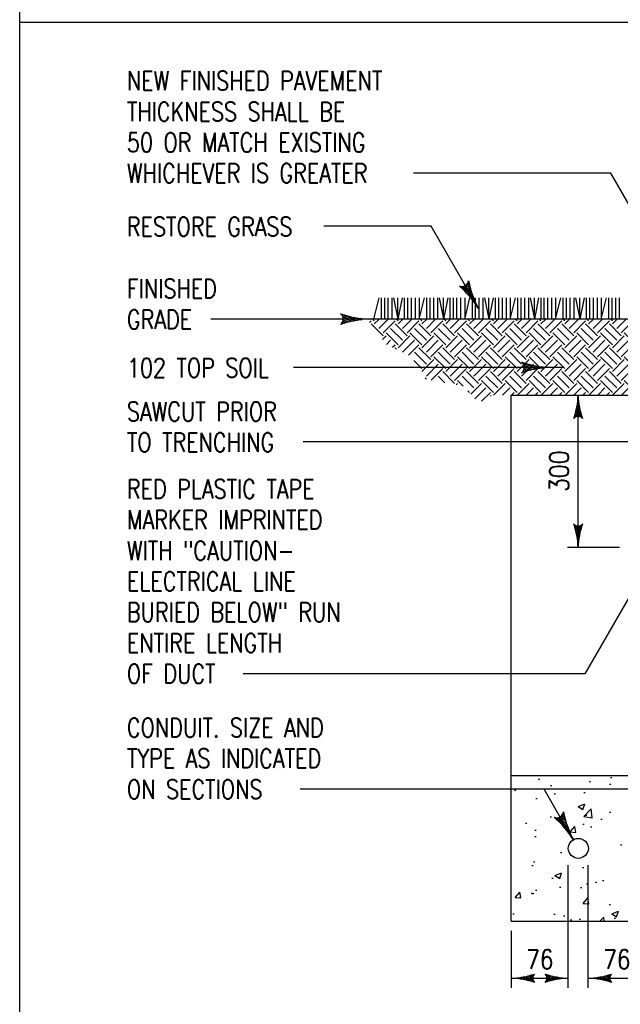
# Paper-space layout 'E-313' of a CAD drawing. Header units: millimetres. Extents: x 26 to 826, y 19 to 575.
# Tile 2 of 7: x 26 to 121, y 124 to 280. Entities that reach past the tile are written whole.
import ezdxf
from ezdxf.enums import TextEntityAlignment as Align

# ---------------------------------------------------------------- set-up
doc = ezdxf.new("R2010")
doc.units = ezdxf.units.MM
for name, color, linetype in [('D-DETL-DIMS', 1, 'Continuous'), ('D-DETL-LW38-LLN', 4, 'Continuous'), ('D-DETL-PATT', 1, 'Continuous'), ('D-DETL-TEXT', 2, 'Continuous'), ('G-SYMB-LW70', 6, 'Continuous')]:
    doc.layers.add(name, color=color, linetype=linetype)
doc.styles.add('ROMANS', font='ROMANS.shx', dxfattribs={"width": 0.8})

psp = doc.layouts.new('E-313')

# ---------------------------------------------------------------- hatches: boundary and pattern name
at = {"layer": 'D-DETL-PATT'}
h = psp.add_hatch(dxfattribs=at)
h.set_pattern_fill('EARTH', color=256, scale=10.629921, angle=45, style=0)
h.set_pattern_definition([(45, (-1250.3853, -397.4514), (3e-16, 3.7582447), [2.65748, -2.65748]), (45, (-1251.09, -396.7468), (3e-16, 3.7582447), [2.65748, -2.65748]), (45, (-1251.7947, -396.042), (3e-16, 3.7582447), [2.65748, -2.65748]), (135, (-1251.7947, -395.5723), (-3.7582447, 8e-16), [2.65748, -2.65748]), (135, (-1251.09, -394.8676), (-3.7582447, 8e-16), [2.65748, -2.65748]), (135, (-1250.3853, -394.163), (-3.7582447, 8e-16), [2.65748, -2.65748])])
h.paths.add_polyline_path([(128.05, 232.35), (81.21, 232.35), (84.31, 228.37), (88.18, 226.49), (90.56, 222.87), (96.55, 221.75), (98.8, 219.13), (101.19, 220.35), (128.05, 220.35)])
h = psp.add_hatch(dxfattribs=at)
h.set_pattern_fill('AR-CONC', color=256, scale=1.5, style=0)
h.set_pattern_definition([(50, (-1191.712, -233.919), (10.7589, -0.94128), [1.125, -12.375]), (355, (-1191.712, -233.919), (-2.08127, 11.28288), [0.9, -9.9]), (100.4514, (-1190.816, -233.998), (8.67764, 10.34159), [0.9561, -10.51713]), (46.1842, (-1191.712, -230.919), (16.00862, -2.48279), [1.6875, -18.5625]), (96.6356, (-1190.378, -231.126), (14.01994, 14.61177), [1.43415, -15.7757]), (351.1842, (-1191.712, -230.92), (14.01993, 14.61178), [1.35, -14.85]), (21, (-1190.212, -231.669), (8.953606, -6.039283), [1.125, -12.375]), (326, (-1190.212, -231.669), (3.64973, 10.87725), [0.9, -9.9]), (71.4514, (-1189.466, -232.173), (12.60334, 4.83796), [0.9561, -10.51713]), (37.5, (-1191.7123, -233.9192), (0.182398, 4.993408), [0, -9.78, 0, -10.05, 0, -9.9375]), (7.5, (-1191.7123, -233.919), (3.946043, 5.916176), [0, -5.73, 0, -9.555, 0, -3.7875]), (327.5, (-1195.0573, -233.9192), (8.007337, -0.338323), [0, -3.75, 0, -11.7, 0, -15.525]), (317.5, (-1196.557, -233.919), (8.747793, 1.501575), [0, -4.875, 0, -7.77, 0, -11.025])])
edge = h.paths.add_edge_path(flags=16)
edge.add_arc((140.6, 148.86), 2.49, 0, 360)
edge = h.paths.add_edge_path(flags=16)
edge.add_arc((127.13, 148.86), 1.97, 0, 360)
edge = h.paths.add_edge_path(flags=16)
edge.add_arc((114.59, 148.86), 1.58, 0, 360)
h.paths.add_polyline_path([(152.09, 137.37), (152.09, 160.35), (104.01, 160.35), (104.01, 137.37)])

# ---------------------------------------------------------------- linework, layer by layer
at = {"layer": 'D-DETL-DIMS'}
for p, q in [((114.56, 196.35), (114.56, 220.35)), ((112.89, 196.35), (121.11, 196.35)), ((113.01, 126.87), (113.01, 146.22)), ((116.16, 126.87), (116.16, 146.22)), ((104.01, 135.87), (104.01, 126.87)), ((104.01, 128.37), (113.01, 128.37)), ((116.16, 128.37), (125.16, 128.37))]:
    psp.add_line(p, q, dxfattribs=at)
for centre, radius, start, end in [((101.56, 220.81), 13.01, 341.4375, 357.9709), ((127.41, 220.81), 13.01, 186.499, 197.6496), ((127.56, 220.81), 13.01, 182.0291, 198.5625), ((126.71, 220.81), 13.01, 194.8623, 197.2541), ((126.89, 220.81), 13.01, 193.1975, 197.0694), ((127.08, 220.81), 13.01, 191.1984, 197.0585), ((127.25, 220.81), 13.01, 189.0641, 197.2397), ((114.56, 216.15), 0.843, 37.541, 142.459), ((126.4, 220.81), 13.01, 197.2703, 197.9184), ((126.4, 220.81), 13.01, 197.2703, 197.9144), ((126.4, 220.81), 13.01, 197.2703, 197.9144), ((126.55, 220.81), 13.01, 196.1608, 197.5423), ((101.56, 195.89), 13.01, 2.0291, 18.5625), ((114.56, 200.54), 0.843, 217.541, 322.459), ((126.4, 195.89), 13.01, 162.0856, 162.7297), ((126.4, 195.89), 13.01, 162.0856, 162.7297), ((126.4, 195.89), 13.01, 162.0816, 162.7297), ((126.55, 195.89), 13.01, 162.4577, 163.8392), ((126.71, 195.89), 13.01, 162.7459, 165.1377), ((126.89, 195.89), 13.01, 162.9306, 166.8025), ((127.08, 195.89), 13.01, 162.9415, 168.8016), ((127.25, 195.89), 13.01, 162.7603, 170.9359), ((127.41, 195.89), 13.01, 162.3504, 173.501), ((127.56, 195.89), 13.01, 161.4375, 177.9709), ((103.55, 141.37), 13.01, 272.0291, 288.5625), ((108.21, 128.37), 0.843, 127.541, 232.459), ((103.55, 116.52), 13.01, 72.0856, 72.7297), ((103.55, 116.52), 13.01, 72.0856, 72.7297), ((103.55, 116.52), 13.01, 72.0816, 72.7297), ((108.82, 128.37), 0.843, 307.541, 52.459), ((113.47, 141.37), 13.01, 251.4375, 267.9709), ((113.47, 116.52), 13.01, 107.2703, 107.9184), ((113.47, 116.52), 13.01, 107.2703, 107.9144), ((113.47, 116.52), 13.01, 107.2703, 107.9144), ((115.7, 141.37), 13.01, 272.0291, 288.5625), ((120.36, 128.37), 0.843, 127.541, 232.459), ((115.7, 116.52), 13.01, 72.0856, 72.7297), ((115.7, 116.52), 13.01, 72.0856, 72.7297), ((115.7, 116.52), 13.01, 72.0816, 72.7297), ((103.55, 115.37), 13.01, 71.4375, 87.9709), ((103.55, 115.52), 13.01, 72.3504, 83.501), ((103.55, 115.67), 13.01, 72.7603, 80.9359), ((103.55, 115.84), 13.01, 72.9415, 78.8016), ((103.55, 116.04), 13.01, 72.9306, 76.8025), ((103.55, 116.22), 13.01, 72.7459, 75.1377), ((103.55, 116.38), 13.01, 72.4577, 73.8392), ((113.47, 115.37), 13.01, 92.0291, 108.5625), ((113.47, 115.52), 13.01, 96.499, 107.6496), ((113.47, 116.38), 13.01, 106.1608, 107.5423), ((113.47, 116.22), 13.01, 104.8623, 107.2541), ((113.47, 115.67), 13.01, 99.0641, 107.2397), ((113.47, 116.04), 13.01, 103.1975, 107.0694), ((113.47, 115.84), 13.01, 101.1984, 107.0585), ((115.7, 115.37), 13.01, 71.4375, 87.9709), ((115.7, 115.52), 13.01, 72.3504, 83.501), ((115.7, 115.67), 13.01, 72.7603, 80.9359), ((115.7, 115.84), 13.01, 72.9415, 78.8016), ((115.7, 116.04), 13.01, 72.9306, 76.8025), ((115.7, 116.22), 13.01, 72.7459, 75.1377), ((115.7, 116.38), 13.01, 72.4577, 73.8392)]:
    psp.add_arc(centre, radius, start, end, dxfattribs=at)
at = {"layer": 'D-DETL-LW38-LLN'}
for p, q in [((128.05, 232.35), (81.66, 232.35)), ((104.01, 160.35), (104.01, 220.35)), ((104.01, 220.35), (128.05, 220.35)), ((104.01, 137.37), (104.01, 160.35)), ((104.01, 160.35), (152.09, 160.35)), ((104.01, 137.37), (152.09, 137.37))]:
    psp.add_line(p, q, dxfattribs=at)
psp.add_circle((114.59, 148.86), 1.58, dxfattribs=at)
at = {"layer": 'D-DETL-PATT'}
for p, q in [((82.3, 232.35), (83.13, 235.71)), ((83.47, 235.71), (83.47, 232.35)), ((83.98, 235.71), (83.98, 232.35)), ((84.55, 235.71), (84.55, 232.35)), ((85.18, 235.71), (85.18, 232.35)), ((85.44, 235.71), (86.12, 232.35)), ((86.79, 235.71), (86.12, 232.35)), ((86.12, 232.35), (86.12, 235.71)), ((87.12, 235.71), (87.12, 232.35)), ((87.63, 235.71), (87.63, 232.35)), ((88.2, 235.71), (88.2, 232.35)), ((88.83, 235.71), (88.83, 232.35)), ((89.48, 235.71), (89.48, 232.35)), ((89.48, 232.35), (90.31, 235.71)), ((90.64, 235.71), (90.64, 232.35)), ((91.15, 235.71), (91.15, 232.35)), ((91.72, 235.71), (91.72, 232.35)), ((92.35, 235.71), (92.35, 232.35)), ((92.62, 235.71), (93.29, 232.35)), ((93.97, 235.71), (93.29, 232.35)), ((93.29, 232.35), (93.29, 235.71)), ((94.3, 235.71), (94.3, 232.35)), ((94.81, 235.71), (94.81, 232.35)), ((95.38, 235.71), (95.38, 232.35)), ((96.01, 235.71), (96.01, 232.35)), ((96.66, 235.71), (96.66, 232.35)), ((96.66, 232.35), (97.49, 235.71)), ((97.82, 235.71), (97.82, 232.35)), ((98.33, 235.71), (98.33, 232.35)), ((98.9, 235.71), (98.9, 232.35)), ((99.53, 235.71), (99.53, 232.35)), ((99.8, 235.71), (100.47, 232.35)), ((100.47, 232.35), (100.47, 235.71)), ((101.14, 235.71), (100.47, 232.35)), ((101.47, 235.71), (101.47, 232.35)), ((101.99, 235.71), (101.99, 232.35)), ((102.55, 235.71), (102.55, 232.35)), ((103.18, 235.71), (103.18, 232.35)), ((103.83, 232.35), (104.66, 235.71)), ((103.83, 235.71), (103.83, 232.35)), ((104.99, 235.71), (104.99, 232.35)), ((105.51, 235.71), (105.51, 232.35)), ((106.07, 235.71), (106.07, 232.35)), ((106.7, 235.71), (106.7, 232.35)), ((106.97, 235.71), (107.65, 232.35)), ((108.32, 235.71), (107.65, 232.35)), ((107.65, 232.35), (107.65, 235.71)), ((108.65, 235.71), (108.65, 232.35)), ((109.16, 235.71), (109.16, 232.35)), ((109.73, 235.71), (109.73, 232.35)), ((110.36, 235.71), (110.36, 232.35)), ((111.01, 235.71), (111.01, 232.35)), ((111.01, 232.35), (111.84, 235.71)), ((112.17, 235.71), (112.17, 232.35)), ((112.68, 235.71), (112.68, 232.35)), ((113.25, 235.71), (113.25, 232.35)), ((113.88, 235.71), (113.88, 232.35)), ((114.15, 235.71), (114.82, 232.35)), ((115.49, 235.71), (114.82, 232.35)), ((114.82, 232.35), (114.82, 235.71)), ((115.83, 235.71), (115.83, 232.35)), ((116.34, 235.71), (116.34, 232.35)), ((116.91, 235.71), (116.91, 232.35)), ((117.54, 235.71), (117.54, 232.35)), ((118.18, 235.71), (118.18, 232.35)), ((118.18, 232.35), (119.01, 235.71)), ((119.35, 235.71), (119.35, 232.35)), ((119.86, 235.71), (119.86, 232.35)), ((120.43, 235.71), (120.43, 232.35)), ((121.06, 235.71), (121.06, 232.35))]:
    psp.add_line(p, q, dxfattribs=at)
at = {"layer": 'D-DETL-TEXT', "color": 2}
for p, q in [((119.7, 255.37), (88.56, 255.37)), ((132.99, 232.35), (119.7, 255.37)), ((91.34, 246.99), (74.41, 246.99)), ((98.84, 234.01), (91.34, 246.99)), ((83.64, 232.35), (56.58, 232.35)), ((112.2, 224.72), (69.66, 224.72)), ((144.37, 212.98), (71.14, 212.98)), ((127.13, 196.35), (115.62, 176.4)), ((115.62, 176.4), (61.68, 176.4)), ((135.21, 158.18), (70.67, 158.18)), ((113.8, 150.22), (109.2, 158.18))]:
    psp.add_line(p, q, dxfattribs=at)
for centre, radius, start, end in [((96.22, 238.54), 1.05, 247.541, 352.459), ((85.83, 225.84), 16.2, 43.1975, 47.0694), ((86.02, 225.96), 16.2, 44.8623, 47.2541), ((86.19, 226.05), 16.2, 46.1608, 47.5423), ((86.35, 226.14), 16.2, 47.2703, 47.9184), ((86.35, 226.14), 16.2, 47.2703, 47.9144), ((86.35, 226.14), 16.2, 47.2703, 47.9144), ((113.14, 241.61), 16.2, 191.4375, 207.9709), ((85.1, 225.42), 16.2, 32.0291, 48.5625), ((85.27, 225.52), 16.2, 36.499, 47.6496), ((85.44, 225.62), 16.2, 39.0641, 47.2397), ((85.62, 225.72), 16.2, 41.1984, 47.0585), ((82.23, 248.54), 16.2, 251.4375, 267.9709), ((76.43, 232.35), 1.05, 307.541, 52.459), ((82.23, 216.16), 16.2, 92.0291, 108.5625), ((82.23, 247.1), 16.2, 252.0816, 252.7297), ((82.23, 247.1), 16.2, 252.0856, 252.7297), ((82.23, 247.1), 16.2, 252.0856, 252.7297), ((82.23, 248.35), 16.2, 252.3504, 263.501), ((82.23, 247.28), 16.2, 252.4577, 253.8392), ((82.23, 247.47), 16.2, 252.7459, 255.1377), ((82.23, 248.15), 16.2, 252.7603, 260.9359), ((82.23, 247.7), 16.2, 252.9306, 256.8025), ((82.23, 247.94), 16.2, 252.9415, 258.8016), ((105, 224.72), 1.05, 307.541, 52.459), ((110.79, 240.91), 16.2, 251.4375, 267.9709), ((110.79, 240.72), 16.2, 252.3504, 263.501), ((110.79, 208.53), 16.2, 92.0291, 108.5625), ((110.79, 239.47), 16.2, 252.0816, 252.7297), ((110.79, 239.47), 16.2, 252.0856, 252.7297), ((110.79, 239.47), 16.2, 252.0856, 252.7297), ((110.79, 239.65), 16.2, 252.4577, 253.8392), ((110.79, 240.53), 16.2, 252.7603, 260.9359), ((110.79, 239.85), 16.2, 252.7459, 255.1377), ((110.79, 240.32), 16.2, 252.9415, 258.8016), ((110.79, 240.08), 16.2, 252.9306, 256.8025), ((111.19, 154.74), 1.05, 247.541, 352.459), ((100.07, 141.63), 16.2, 32.0291, 48.5625), ((100.58, 141.93), 16.2, 41.1984, 47.0585), ((100.79, 142.05), 16.2, 43.1975, 47.0694), ((100.99, 142.16), 16.2, 44.8623, 47.2541), ((101.16, 142.26), 16.2, 46.1608, 47.5423), ((101.31, 142.35), 16.2, 47.2703, 47.9184), ((101.31, 142.35), 16.2, 47.2703, 47.9144), ((101.31, 142.35), 16.2, 47.2703, 47.9144), ((128.11, 157.82), 16.2, 191.4375, 207.9709), ((100.23, 141.72), 16.2, 36.499, 47.6496), ((100.4, 141.82), 16.2, 39.0641, 47.2397)]:
    psp.add_arc(centre, radius, start, end, dxfattribs=at)
at = {"layer": 'Defpoints'}
psp.add_lwpolyline([(26.42, 575.17), (776.41, 575.17), (776.41, 18.83), (26.42, 18.83)], close=True, dxfattribs=at)
at = {"layer": 'G-SYMB-LW70'}
psp.add_line((26.42, 279.18), (530.19, 279.18), dxfattribs=at)

# ---------------------------------------------------------------- texts
at = {"layer": 'D-DETL-DIMS', "style": 'ROMANS', "width": 0.85}
psp.add_text('300', height=3, rotation=90, dxfattribs=at).set_placement((113.06, 208.35), align=Align.CENTER)
for p in [(108.51, 129.87), (120.66, 129.87)]:
    psp.add_text('76', height=3, dxfattribs=at).set_placement(p, align=Align.CENTER)
at = {"layer": 'D-DETL-TEXT', "style": 'ROMANS', "width": 0.8}
for s, p in [('NEW FINISHED PAVEMENT', (43.34, 269.94)), ('THICKNESS SHALL BE', (43.34, 265.08)), ('50 OR MATCH EXISTING', (43.34, 260.22)), ('WHICHEVER IS GREATER', (43.34, 255.37)), ('RED PLASTIC TAPE', (43.34, 205.55)), ('MARKER IMPRINTED', (43.34, 200.69)), ('WITH "CAUTION-', (43.34, 195.83)), ('ELECTRICAL LINE', (43.34, 190.98)), ('BURIED BELOW" RUN', (43.34, 186.12)), ('ENTIRE LENGTH', (43.34, 181.26)), ('OF DUCT', (43.34, 176.4)), ('CONDUIT. SIZE AND', (43.34, 167.9)), ('TYPE AS INDICATED', (43.34, 163.04)), ('ON SECTIONS', (43.34, 158.18))]:
    psp.add_text(s, height=3, dxfattribs=at).set_placement(p, align=Align.MIDDLE_LEFT)
for s, p in [('RESTORE GRASS', (43.34, 245.43)), ('FINISHED', (43.34, 235.64)), ('GRADE', (43.34, 230.79)), ('102 TOP SOIL', (43.34, 223.16)), ('SAWCUT PRIOR', (43.34, 216.27)), ('TO TRENCHING', (43.34, 211.41))]:
    psp.add_text(s, height=3, dxfattribs=at).set_placement(p)

doc.saveas('drawing.dxf')
